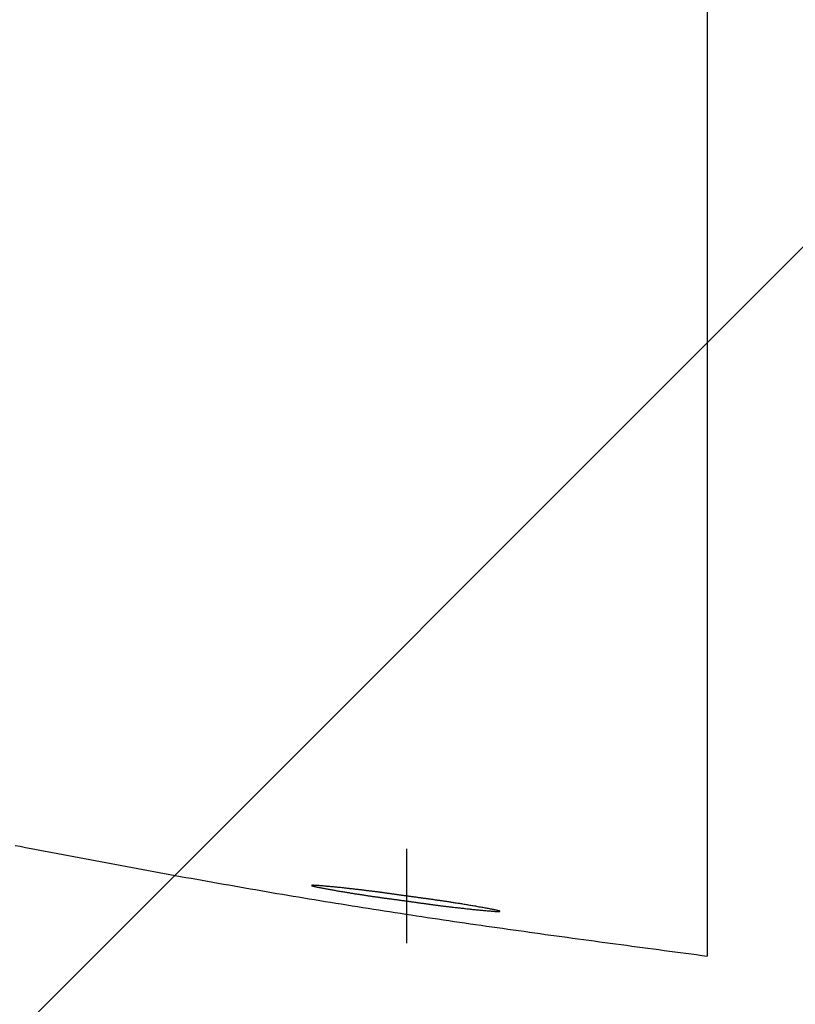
# Model space of a CAD drawing. Header units: millimetres. Extents: x -604189 to 881711, y -381903 to -7297.
# Tile 90 of 256: x -567273 to -567183, y -196213 to -196099. Entities that reach past the tile are written whole.
import ezdxf

# ---------------------------------------------------------------- set-up
doc = ezdxf.new("R2010")
doc.units = ezdxf.units.MM
doc.header["$LTSCALE"] = 100
doc.linetypes.add('CENTER', pattern=[2, 1.25, -0.25, 0.25, -0.25])
doc.layers.get('Defpoints').update_dxf_attribs({"color": 30})
doc.layers.add('OPIS', color=7, linetype='Continuous')
pattern_1 = [(45, (-296350.26, 111503), (-334.51454, 334.51454), []), (135, (-296350.26, 111503), (-334.51454, -334.51454), [])]

msp = doc.modelspace()

# ---------------------------------------------------------------- hatches: boundary and pattern name
at = {"layer": 'OPIS', "linetype": 'ByBlock', "lineweight": 13}
h = msp.add_hatch(dxfattribs=at)
h.set_pattern_fill('ANSI37', color=0, scale=149)
h.set_pattern_definition(pattern_1)
h.paths.add_polyline_path([(-565846.63, -200148.37), (-566196.82, -200149.35), (-566196.82, -200157.45), (-566296.82, -200157.45), (-566296.82, -200149.63), (-566746.82, -200150.88), (-566746.82, -201168.33, -0.414214), (-566403.89, -201511.27, -1), (-567089.76, -201511.27, -0.414214), (-566746.82, -201168.33), (-566746.82, -200936.87, -0.267949), (-567196.82, -200157.45), (-567296.82, -200157.45), (-567296.82, -200152.42), (-567606.81, -200153.28), (-567606.81, -201603.29), (-567556.81, -201603.15), (-567556.81, -205257.44), (-565846.45, -205257.44)])
h.paths.add_polyline_path([(-551636.82, -198396.29), (-576656.82, -198407.45), (-576656.82, -193157.45), (-579836.82, -193157.45), (-579836.82, -200437.45), (-570846.82, -200437.45), (-570846.82, -200053.17), (-551636.82, -200037.45)])
h.paths.add_polyline_path([(-566819.49, -205014.11), (-566583.78, -205014.11), (-566583.78, -204789.11), (-566819.49, -204789.11)], flags=24)
h.paths.add_polyline_path([(-566959.31, -200828.75), (-566427.17, -200828.75), (-566427.17, -200603.75), (-566959.31, -200603.75)], flags=24)
h.paths.add_polyline_path([(-566792.03, -202497.85), (-566276.91, -202497.85), (-566276.91, -202398.51), (-566792.03, -202398.51)], flags=24)
h.paths.add_polyline_path([(-566791.96, -202387.85), (-565854.55, -202387.85), (-565854.55, -202288.51), (-566791.96, -202288.51)], flags=24)
h.paths.add_polyline_path([(-567194.02, -202505.33), (-566857.34, -202505.33), (-566857.34, -202389.95), (-567194.02, -202389.95)], flags=24)
h.paths.add_polyline_path([(-567153.37, -202393.59), (-566996.4, -202393.59), (-566996.4, -202295.56), (-567153.37, -202295.56)], flags=24)
h.paths.add_polyline_path([(-566516.51, -200627.5), (-566516.51, -200287.8), (-566964.28, -200287.8), (-566964.28, -200627.5)], flags=24)
at = {"layer": 'OPIS', "linetype": 'ByBlock', "lineweight": 9}
h = msp.add_hatch(dxfattribs=at)
h.set_pattern_fill('ANSI37', color=0, scale=149)
h.set_pattern_definition(pattern_1)
edge = h.paths.add_edge_path()
edge.add_line((-551636.82, -193157.45), (-552906.82, -193157.45))
edge.add_line((-552906.82, -193157.45), (-552906.82, -193187.45))
edge.add_line((-552906.82, -193187.45), (-554281.47, -193187.45))
edge.add_line((-554281.47, -193187.45), (-554281.47, -193407.45))
edge.add_line((-554281.47, -193407.45), (-554641.47, -193407.45))
edge.add_line((-554641.47, -193407.45), (-554891.82, -193407.45))
edge.add_line((-554891.82, -193407.45), (-555251.82, -193407.45))
edge.add_line((-555251.82, -193407.45), (-555252.17, -193157.45))
edge.add_line((-555252.17, -193157.45), (-555156.82, -193407.45))
edge.add_line((-555156.82, -193407.45), (-555156.82, -196074.43))
edge.add_line((-555156.82, -196074.43), (-555036.82, -196074.43))
edge.add_line((-555036.82, -196074.43), (-555036.82, -196674.43))
edge.add_line((-555036.82, -196674.43), (-555036.82, -197274.43))
edge.add_line((-555036.82, -197274.43), (-555636.82, -197274.43))
edge.add_line((-555636.82, -197274.43), (-555636.82, -198296.53))
edge.add_line((-555636.82, -198296.53), (-555036.82, -198294.85))
edge.add_line((-555036.82, -198294.85), (-555036.82, -198287.45))
edge.add_line((-555036.82, -198287.45), (-554936.82, -198287.45))
edge.add_line((-554936.82, -198287.45), (-554936.82, -198294.57))
edge.add_line((-554936.82, -198294.57), (-554486.82, -198293.32))
edge.add_line((-554486.82, -198293.32), (-554486.82, -198292.45))
edge.add_line((-554486.82, -198292.45), (-554486.82, -197276.57))
edge.add_arc((-554486.82, -196933.63), 342.94, 180, 270, ccw=False)
edge.add_arc((-554486.82, -196933.63), 342.94, 0, 180, ccw=False)
edge.add_arc((-554486.82, -196933.63), 342.94, -90, 0, ccw=False)
edge.add_line((-554486.82, -197276.57), (-554486.82, -197508.02))
edge.add_arc((-554936.82, -198287.45), 900, 0, 60, ccw=False)
edge.add_line((-554036.82, -198287.45), (-553936.82, -198287.45))
edge.add_line((-553936.82, -198287.45), (-553936.82, -198291.78))
edge.add_line((-553936.82, -198291.78), (-551636.82, -198285.36))
edge.add_line((-551636.82, -198285.36), (-551636.82, -193157.45))
edge = h.paths.add_edge_path(flags=17)
edge.add_arc((-555292.82, -194555.64), 64, 0, 360)
edge = h.paths.add_edge_path(flags=17)
edge.add_arc((-555292.82, -194795.64), 64, 0, 360)
edge = h.paths.add_edge_path(flags=17)
edge.add_arc((-555532.82, -194555.64), 64, 0, 360)
edge = h.paths.add_edge_path(flags=17)
edge.add_arc((-555532.82, -194795.64), 64, 0, 360)
edge = h.paths.add_edge_path(flags=16)
edge.add_arc((-555445.58, -195632.92), 122.24, 0, 360)
edge = h.paths.add_edge_path(flags=17)
edge.add_arc((-555444.95, -195755.16), 131.84, -179.707, 0.293, ccw=False)
edge.add_line((-555576.79, -195755.83), (-555577.42, -195633.59))
edge.add_arc((-555445.58, -195632.92), 131.84, 0.293, 180.293, ccw=False)
edge.add_line((-555313.74, -195632.24), (-555313.11, -195754.48))
edge = h.paths.add_edge_path(flags=16)
edge.add_line((-555354.6, -195832.66), (-555410.52, -195781.15))
edge.add_arc((-555444.24, -195895.31), 119.04, 73.5483, 77.2527)
edge.add_line((-555417.97, -195779.21), (-555400.46, -195791.09))
edge.add_arc((-555397.93, -195789.13), 3.2, 66.437, 217.7638, ccw=False)
edge.add_arc((-555444.24, -195895.31), 119.04, 62.8362, 66.437, ccw=False)
edge.add_line((-555389.89, -195789.4), (-555332.2, -195793.32))
edge.add_arc((-555444.95, -195755.16), 119.04, 319.3761, 341.3001, ccw=False)
edge = h.paths.add_edge_path(flags=0)
edge.add_arc((-555445.16, -195715.33), 16, 0, 360)
edge = h.paths.add_edge_path(flags=16)
edge.add_line((-555494.83, -195789.59), (-555556.5, -195794.41))
edge.add_arc((-555553.52, -195795.57), 3.2, 158.7889, 200.417)
edge.add_arc((-555444.95, -195755.16), 119.04, 200.417, 219.8364)
edge.add_arc((-555533.9, -195829.36), 3.2, 219.8364, 346.9927)
edge.add_line((-555530.79, -195830.08), (-555488.51, -195790.33))
edge.add_arc((-555491.63, -195789.61), 3.2, 346.9927, 539.5529)
edge = h.paths.add_edge_path(flags=16)
edge.add_arc((-555444.95, -195755.16), 119.04, 258.764, 281.822, ccw=False)
edge.add_line((-555468.15, -195871.92), (-555480.16, -195865.08))
edge.add_arc((-555483.3, -195864.47), 3.2, 250.669, 348.8814, ccw=False)
edge.add_arc((-555444.95, -195755.16), 119.04, 229.6431, 250.669, ccw=False)
edge.add_line((-555522.04, -195845.87), (-555468.7, -195779.63))
edge.add_arc((-555459.18, -195767.57), 15.37, -52.9828, 231.7166, ccw=False)
edge.add_arc((-555446.75, -195779.5), 3.2, 91.2428, 186.0743, ccw=False)
edge.add_arc((-555444.24, -195895.31), 119.04, 88.1124, 91.2428, ccw=False)
edge.add_line((-555440.32, -195776.34), (-555420.57, -195871.67))
h.paths.add_polyline_path([(-554267.16, -198153.98), (-554267.16, -197814.28), (-554714.93, -197814.28), (-554714.93, -198153.98)], flags=17)
h.paths.add_polyline_path([(-553792.63, -195548.14), (-553277.51, -195548.14), (-553277.51, -195448.8), (-553792.63, -195448.8)], flags=16)
h.paths.add_polyline_path([(-553792.56, -195438.14), (-553058.93, -195438.14), (-553058.93, -195338.8), (-553792.56, -195338.8)], flags=16)
h.paths.add_polyline_path([(-554194.62, -195555.62), (-553808.22, -195555.62), (-553808.22, -195440.24), (-554194.62, -195440.24)], flags=16)
h.paths.add_polyline_path([(-554153.97, -195443.93), (-553947.26, -195443.93), (-553947.26, -195345.84), (-554153.97, -195345.84)], flags=16)
h.paths.add_polyline_path([(-554256.51, -198153.98), (-554256.51, -197814.28), (-554704.28, -197814.28), (-554704.28, -198153.98)], flags=17)
h.paths.add_polyline_path([(-569496.82, -196631.63), (-571696.82, -196631.63), (-571696.82, -198287.45), (-569496.82, -198287.45)])
h.paths.add_polyline_path([(-567176.82, -196631.63), (-569376.82, -196631.63), (-569376.82, -198287.45), (-567176.82, -198287.45)])
h.paths.add_polyline_path([(-569376.82, -196535.63), (-567176.82, -196535.63), (-567176.82, -193157.45), (-569376.82, -193157.45)])
edge = h.paths.add_edge_path()
edge.add_arc((-571534.47, -195440.24), 50, 180, 270.0022)
edge.add_line((-571534.47, -195490.24), (-571329.47, -195490.24))
edge.add_arc((-571329.47, -195440.24), 50, 270.0009, 360)
edge.add_line((-571279.47, -195440.24), (-571279.47, -194996.24))
edge.add_arc((-571329.47, -194996.24), 50, 0, 90.0004)
edge.add_line((-571329.47, -194946.24), (-571534.47, -194946.24))
edge.add_arc((-571534.47, -194996.24), 50, 90.0009, 180)
edge.add_line((-571584.47, -194996.24), (-571584.47, -195440.24))
h.paths.add_polyline_path([(-571696.82, -196535.63), (-569496.82, -196535.63), (-569496.82, -193157.45), (-571696.82, -193157.45)])
edge = h.paths.add_edge_path()
edge.add_arc((-571945.68, -193388.71), 50, 0, 90.0004)
edge.add_line((-571945.68, -193338.71), (-572150.68, -193338.71))
edge.add_arc((-572150.68, -193388.71), 50, 90.0009, 180)
edge.add_line((-572200.68, -193388.71), (-572200.68, -193832.71))
edge.add_arc((-572150.68, -193832.71), 50, 180, 270.0022)
edge.add_line((-572150.68, -193882.71), (-571945.68, -193882.71))
edge.add_arc((-571945.68, -193832.71), 50, 270.0009, 360)
edge.add_line((-571895.68, -193832.71), (-571895.68, -193388.71))
h.paths.add_polyline_path([(-571816.82, -198287.45), (-571816.82, -193157.45), (-573216.82, -193157.45), (-573216.82, -198287.45)])

# ---------------------------------------------------------------- linework, layer by layer
at = {"color": 0, "linetype": 'ByBlock'}
msp.add_lwpolyline([(-567192.99, -195867.24), (-567192.99, -196207.25)], dxfattribs=at)
at = {"color": 0}
for points in [[(-567273.05, -196194.45, 0), (-567272.44, -196194.56, 0), (-567271.82, -196194.68, 0), (-567271.2, -196194.8, 0), (-567270.58, -196194.92, 0), (-567269.97, -196195.04, 0), (-567269.35, -196195.16, 0), (-567268.73, -196195.28, 0), (-567268.11, -196195.39, 0), (-567267.49, -196195.51, 0), (-567266.88, -196195.63, 0), (-567266.26, -196195.74, 0), (-567265.64, -196195.86, 0), (-567265.02, -196195.98, 0), (-567264.41, -196196.1, 0), (-567263.79, -196196.21, 0), (-567263.17, -196196.33, 0), (-567262.55, -196196.44, 0), (-567261.93, -196196.56, 0), (-567261.32, -196196.67, 0), (-567260.7, -196196.79, 0), (-567260.08, -196196.9, 0), (-567259.46, -196197.02, 0), (-567258.84, -196197.13, 0), (-567258.23, -196197.25, 0), (-567257.61, -196197.36, 0), (-567256.99, -196197.47, 0), (-567256.37, -196197.59, 0), (-567255.75, -196197.7, 0), (-567255.13, -196197.81, 0), (-567254.51, -196197.93, 0), (-567253.9, -196198.04, 0), (-567253.28, -196198.15, 0), (-567252.66, -196198.26, 0), (-567252.04, -196198.37, 0), (-567251.42, -196198.48, 0), (-567250.8, -196198.59, 0), (-567250.18, -196198.7, 0), (-567249.56, -196198.81, 0), (-567248.95, -196198.92, 0), (-567248.33, -196199.03, 0), (-567247.71, -196199.14, 0), (-567247.09, -196199.25, 0), (-567246.47, -196199.36, 0), (-567245.85, -196199.46, 0), (-567245.23, -196199.57, 0), (-567244.61, -196199.68, 0), (-567243.99, -196199.78, 0), (-567243.37, -196199.89, 0), (-567242.75, -196200, 0), (-567242.13, -196200.1, 0), (-567241.51, -196200.21, 0), (-567240.89, -196200.31, 0), (-567240.27, -196200.41, 0), (-567239.65, -196200.52, 0), (-567239.03, -196200.62, 0), (-567238.41, -196200.72, 0), (-567237.79, -196200.83, 0), (-567237.17, -196200.93, 0), (-567236.55, -196201.03, 0), (-567235.93, -196201.13, 0), (-567235.31, -196201.23, 0), (-567234.69, -196201.33, 0), (-567234.07, -196201.43, 0), (-567233.45, -196201.53, 0), (-567232.83, -196201.63, 0), (-567232.21, -196201.73, 0), (-567231.59, -196201.82, 0), (-567230.97, -196201.92, 0), (-567230.35, -196202.02, 0), (-567229.72, -196202.11, 0), (-567229.1, -196202.21, 0), (-567228.48, -196202.31, 0), (-567227.86, -196202.4, 0), (-567227.24, -196202.5, 0), (-567226.62, -196202.59, 0), (-567226, -196202.68, 0), (-567225.37, -196202.78, 0), (-567224.75, -196202.87, 0), (-567224.13, -196202.96, 0), (-567223.51, -196203.05, 0), (-567222.89, -196203.15, 0), (-567222.27, -196203.24, 0), (-567221.64, -196203.33, 0), (-567221.02, -196203.42, 0), (-567220.4, -196203.51, 0), (-567219.78, -196203.6, 0), (-567219.15, -196203.69, 0), (-567218.53, -196203.78, 0), (-567217.91, -196203.87, 0), (-567217.29, -196203.95, 0), (-567216.67, -196204.04, 0), (-567216.04, -196204.13, 0), (-567215.42, -196204.22, 0), (-567214.8, -196204.31, 0), (-567214.18, -196204.39, 0), (-567213.55, -196204.48, 0), (-567212.93, -196204.57, 0), (-567212.31, -196204.65, 0), (-567211.68, -196204.74, 0), (-567211.06, -196204.82, 0), (-567210.44, -196204.91, 0), (-567209.82, -196205, 0), (-567209.19, -196205.08, 0), (-567208.57, -196205.17, 0), (-567207.95, -196205.25, 0), (-567207.32, -196205.34, 0), (-567206.7, -196205.42, 0), (-567206.08, -196205.5, 0), (-567205.45, -196205.59, 0), (-567204.83, -196205.67, 0), (-567204.21, -196205.76, 0), (-567203.59, -196205.84, 0), (-567202.96, -196205.92, 0), (-567202.34, -196206.01, 0), (-567201.72, -196206.09, 0), (-567201.09, -196206.17, 0), (-567200.47, -196206.26, 0), (-567199.85, -196206.34, 0), (-567199.22, -196206.42, 0), (-567198.6, -196206.51, 0), (-567197.98, -196206.59, 0), (-567197.35, -196206.67, 0), (-567196.73, -196206.75, 0), (-567196.11, -196206.84, 0), (-567195.48, -196206.92, 0), (-567194.86, -196207, 0), (-567194.24, -196207.08, 0), (-567193.61, -196207.17, 0), (-567192.99, -196207.25, 0)], [(-567227.86, -196200.3, 0), (-567227.93, -196200.29, 0), (-567227.99, -196200.28, 0), (-567228.06, -196200.27, 0), (-567228.12, -196200.26, 0), (-567228.19, -196200.25, 0), (-567228.26, -196200.24, 0), (-567228.32, -196200.23, 0), (-567228.39, -196200.22, 0), (-567228.46, -196200.21, 0), (-567228.52, -196200.21, 0), (-567228.59, -196200.2, 0), (-567228.65, -196200.19, 0), (-567228.72, -196200.18, 0), (-567228.79, -196200.17, 0), (-567228.86, -196200.16, 0), (-567228.92, -196200.15, 0), (-567228.99, -196200.14, 0), (-567229.06, -196200.13, 0), (-567229.12, -196200.12, 0), (-567229.19, -196200.11, 0), (-567229.26, -196200.1, 0), (-567229.33, -196200.09, 0), (-567229.4, -196200.08, 0), (-567229.47, -196200.07, 0), (-567229.54, -196200.06, 0), (-567229.6, -196200.05, 0), (-567229.67, -196200.04, 0), (-567229.74, -196200.03, 0), (-567229.81, -196200.02, 0), (-567229.88, -196200.01, 0), (-567229.96, -196200, 0), (-567230.03, -196199.99, 0), (-567230.1, -196199.98, 0), (-567230.17, -196199.97, 0), (-567230.24, -196199.96, 0), (-567230.31, -196199.95, 0), (-567230.39, -196199.94, 0), (-567230.46, -196199.93, 0), (-567230.53, -196199.92, 0), (-567230.61, -196199.91, 0), (-567230.68, -196199.9, 0), (-567230.76, -196199.89, 0), (-567230.83, -196199.88, 0), (-567230.91, -196199.87, 0), (-567230.98, -196199.86, 0), (-567231.06, -196199.85, 0), (-567231.14, -196199.84, 0), (-567231.22, -196199.83, 0), (-567231.29, -196199.82, 0), (-567231.37, -196199.81, 0), (-567231.45, -196199.8, 0), (-567231.53, -196199.79, 0), (-567231.61, -196199.78, 0), (-567231.69, -196199.77, 0), (-567231.77, -196199.76, 0), (-567231.86, -196199.75, 0), (-567231.94, -196199.74, 0), (-567232.02, -196199.73, 0), (-567232.11, -196199.72, 0), (-567232.19, -196199.71, 0), (-567232.27, -196199.7, 0), (-567232.36, -196199.69, 0), (-567232.45, -196199.68, 0), (-567232.53, -196199.67, 0), (-567232.62, -196199.66, 0), (-567232.71, -196199.64, 0), (-567232.8, -196199.63, 0), (-567232.89, -196199.62, 0), (-567232.98, -196199.61, 0), (-567233.07, -196199.6, 0), (-567233.16, -196199.59, 0), (-567233.25, -196199.58, 0), (-567233.35, -196199.57, 0), (-567233.44, -196199.56, 0), (-567233.54, -196199.55, 0), (-567233.63, -196199.54, 0), (-567233.73, -196199.52, 0), (-567233.82, -196199.51, 0), (-567233.92, -196199.5, 0), (-567234.02, -196199.49, 0), (-567234.12, -196199.48, 0), (-567234.22, -196199.47, 0), (-567234.32, -196199.46, 0), (-567234.42, -196199.45, 0), (-567234.53, -196199.44, 0), (-567234.63, -196199.42, 0), (-567234.74, -196199.41, 0), (-567234.84, -196199.4, 0), (-567234.95, -196199.39, 0), (-567235.06, -196199.38, 0), (-567235.17, -196199.37, 0), (-567235.27, -196199.36, 0), (-567235.39, -196199.34, 0), (-567235.5, -196199.33, 0), (-567235.61, -196199.32, 0), (-567235.72, -196199.31, 0), (-567235.84, -196199.3, 0), (-567235.95, -196199.29, 0), (-567236.07, -196199.28, 0), (-567236.18, -196199.26, 0), (-567236.3, -196199.25, 0), (-567236.41, -196199.24, 0), (-567236.52, -196199.23, 0), (-567236.64, -196199.22, 0), (-567236.75, -196199.21, 0), (-567236.86, -196199.2, 0), (-567236.97, -196199.19, 0), (-567237.08, -196199.18, 0), (-567237.19, -196199.17, 0), (-567237.29, -196199.16, 0), (-567237.4, -196199.15, 0), (-567237.5, -196199.14, 0), (-567237.6, -196199.13, 0), (-567237.69, -196199.13, 0), (-567237.79, -196199.12, 0), (-567237.88, -196199.11, 0), (-567237.96, -196199.11, 0), (-567238.05, -196199.1, 0), (-567238.13, -196199.09, 0), (-567238.2, -196199.09, 0), (-567238.27, -196199.09, 0), (-567238.34, -196199.08, 0), (-567238.41, -196199.08, 0), (-567238.47, -196199.08, 0), (-567238.52, -196199.07, 0), (-567238.57, -196199.07, 0), (-567238.61, -196199.07, 0), (-567238.65, -196199.07, 0), (-567238.68, -196199.08, 0), (-567238.71, -196199.08, 0), (-567238.73, -196199.08, 0), (-567238.75, -196199.08, 0), (-567238.76, -196199.09, 0), (-567238.76, -196199.09, 0), (-567238.75, -196199.1, 0), (-567238.74, -196199.11, 0), (-567238.73, -196199.12, 0), (-567238.7, -196199.13, 0), (-567238.68, -196199.14, 0), (-567238.64, -196199.15, 0), (-567238.6, -196199.16, 0), (-567238.56, -196199.17, 0), (-567238.51, -196199.18, 0), (-567238.45, -196199.19, 0), (-567238.39, -196199.21, 0), (-567238.33, -196199.22, 0), (-567238.26, -196199.24, 0), (-567238.18, -196199.25, 0), (-567238.11, -196199.27, 0), (-567238.03, -196199.29, 0), (-567237.94, -196199.3, 0), (-567237.86, -196199.32, 0), (-567237.77, -196199.34, 0), (-567237.67, -196199.36, 0), (-567237.58, -196199.37, 0), (-567237.48, -196199.39, 0), (-567237.38, -196199.41, 0), (-567237.27, -196199.43, 0), (-567237.17, -196199.45, 0), (-567237.06, -196199.47, 0), (-567236.95, -196199.49, 0), (-567236.84, -196199.51, 0), (-567236.73, -196199.53, 0), (-567236.62, -196199.55, 0), (-567236.51, -196199.57, 0), (-567236.4, -196199.59, 0), (-567236.28, -196199.61, 0), (-567236.17, -196199.63, 0), (-567236.05, -196199.65, 0), (-567235.94, -196199.67, 0), (-567235.82, -196199.69, 0), (-567235.71, -196199.71, 0), (-567235.6, -196199.73, 0), (-567235.49, -196199.75, 0), (-567235.38, -196199.77, 0), (-567235.27, -196199.78, 0), (-567235.16, -196199.8, 0), (-567235.05, -196199.82, 0), (-567234.94, -196199.84, 0), (-567234.84, -196199.86, 0), (-567234.73, -196199.87, 0), (-567234.63, -196199.89, 0), (-567234.52, -196199.91, 0), (-567234.42, -196199.92, 0), (-567234.32, -196199.94, 0), (-567234.22, -196199.96, 0), (-567234.12, -196199.97, 0), (-567234.02, -196199.99, 0), (-567233.92, -196200.01, 0), (-567233.83, -196200.02, 0), (-567233.73, -196200.04, 0), (-567233.63, -196200.05, 0), (-567233.54, -196200.07, 0), (-567233.44, -196200.08, 0), (-567233.35, -196200.1, 0), (-567233.26, -196200.11, 0), (-567233.16, -196200.13, 0), (-567233.07, -196200.14, 0), (-567232.98, -196200.15, 0), (-567232.89, -196200.17, 0), (-567232.8, -196200.18, 0), (-567232.72, -196200.19, 0), (-567232.63, -196200.21, 0), (-567232.54, -196200.22, 0), (-567232.45, -196200.23, 0), (-567232.37, -196200.25, 0), (-567232.28, -196200.26, 0), (-567232.2, -196200.27, 0), (-567232.11, -196200.28, 0), (-567232.03, -196200.3, 0), (-567231.95, -196200.31, 0), (-567231.86, -196200.32, 0), (-567231.78, -196200.33, 0), (-567231.7, -196200.35, 0), (-567231.62, -196200.36, 0), (-567231.54, -196200.37, 0), (-567231.46, -196200.38, 0), (-567231.38, -196200.39, 0), (-567231.3, -196200.4, 0), (-567231.23, -196200.41, 0), (-567231.15, -196200.42, 0), (-567231.07, -196200.44, 0), (-567231, -196200.45, 0)], [(-567231, -196200.45, 0), (-567230.9, -196200.46, 0), (-567230.81, -196200.47, 0), (-567230.72, -196200.49, 0), (-567230.63, -196200.5, 0), (-567230.53, -196200.51, 0), (-567230.44, -196200.52, 0), (-567230.36, -196200.54, 0), (-567230.27, -196200.55, 0), (-567230.18, -196200.56, 0), (-567230.09, -196200.57, 0), (-567230, -196200.58, 0), (-567229.91, -196200.6, 0), (-567229.83, -196200.61, 0), (-567229.74, -196200.62, 0), (-567229.66, -196200.63, 0), (-567229.57, -196200.64, 0), (-567229.49, -196200.65, 0), (-567229.4, -196200.66, 0), (-567229.32, -196200.68, 0), (-567229.23, -196200.69, 0), (-567229.15, -196200.7, 0), (-567229.07, -196200.71, 0), (-567228.98, -196200.72, 0), (-567228.9, -196200.73, 0), (-567228.82, -196200.74, 0), (-567228.74, -196200.75, 0), (-567228.66, -196200.76, 0), (-567228.57, -196200.78, 0), (-567228.49, -196200.79, 0), (-567228.41, -196200.8, 0), (-567228.33, -196200.81, 0), (-567228.25, -196200.82, 0), (-567228.17, -196200.83, 0), (-567228.09, -196200.84, 0), (-567228, -196200.85, 0), (-567227.92, -196200.86, 0), (-567227.84, -196200.88, 0), (-567227.76, -196200.89, 0), (-567227.68, -196200.9, 0), (-567227.6, -196200.91, 0), (-567227.52, -196200.92, 0), (-567227.44, -196200.93, 0), (-567227.36, -196200.94, 0), (-567227.27, -196200.95, 0), (-567227.19, -196200.97, 0), (-567227.11, -196200.98, 0), (-567227.03, -196200.99, 0), (-567226.95, -196201, 0), (-567226.86, -196201.01, 0), (-567226.78, -196201.02, 0), (-567226.7, -196201.03, 0), (-567226.62, -196201.05, 0), (-567226.53, -196201.06, 0), (-567226.45, -196201.07, 0), (-567226.37, -196201.08, 0), (-567226.28, -196201.09, 0), (-567226.2, -196201.11, 0), (-567226.11, -196201.12, 0), (-567226.03, -196201.13, 0), (-567225.94, -196201.14, 0), (-567225.85, -196201.15, 0), (-567225.77, -196201.17, 0), (-567225.68, -196201.18, 0), (-567225.59, -196201.19, 0), (-567225.5, -196201.2, 0), (-567225.41, -196201.21, 0), (-567225.32, -196201.23, 0), (-567225.23, -196201.24, 0), (-567225.14, -196201.25, 0), (-567225.05, -196201.26, 0), (-567224.96, -196201.28, 0), (-567224.87, -196201.29, 0), (-567224.77, -196201.3, 0), (-567224.68, -196201.31, 0), (-567224.58, -196201.33, 0), (-567224.49, -196201.34, 0), (-567224.39, -196201.35, 0), (-567224.3, -196201.36, 0), (-567224.2, -196201.38, 0), (-567224.1, -196201.39, 0), (-567224, -196201.4, 0), (-567223.9, -196201.41, 0), (-567223.8, -196201.43, 0), (-567223.7, -196201.44, 0), (-567223.59, -196201.45, 0), (-567223.49, -196201.47, 0), (-567223.38, -196201.48, 0), (-567223.28, -196201.49, 0), (-567223.17, -196201.51, 0), (-567223.06, -196201.52, 0), (-567222.96, -196201.53, 0), (-567222.85, -196201.54, 0), (-567222.73, -196201.56, 0), (-567222.62, -196201.57, 0), (-567222.51, -196201.58, 0), (-567222.39, -196201.6, 0), (-567222.28, -196201.61, 0), (-567222.16, -196201.63, 0), (-567222.04, -196201.64, 0), (-567221.93, -196201.65, 0), (-567221.81, -196201.67, 0), (-567221.68, -196201.68, 0), (-567221.56, -196201.69, 0), (-567221.44, -196201.71, 0), (-567221.31, -196201.72, 0), (-567221.19, -196201.73, 0), (-567221.06, -196201.75, 0), (-567220.93, -196201.76, 0), (-567220.8, -196201.78, 0), (-567220.67, -196201.79, 0), (-567220.53, -196201.8, 0), (-567220.4, -196201.82, 0), (-567220.26, -196201.83, 0), (-567220.12, -196201.85, 0), (-567219.98, -196201.86, 0), (-567219.84, -196201.88, 0), (-567219.7, -196201.89, 0), (-567219.56, -196201.9, 0), (-567219.42, -196201.92, 0), (-567219.28, -196201.93, 0), (-567219.14, -196201.94, 0), (-567219, -196201.96, 0), (-567218.86, -196201.97, 0), (-567218.73, -196201.98, 0), (-567218.59, -196201.99, 0), (-567218.46, -196202.01, 0), (-567218.34, -196202.02, 0), (-567218.21, -196202.03, 0), (-567218.09, -196202.04, 0), (-567217.98, -196202.05, 0), (-567217.86, -196202.06, 0), (-567217.76, -196202.06, 0), (-567217.65, -196202.07, 0), (-567217.56, -196202.08, 0), (-567217.47, -196202.08, 0), (-567217.38, -196202.09, 0), (-567217.3, -196202.09, 0), (-567217.23, -196202.09, 0), (-567217.17, -196202.1, 0), (-567217.11, -196202.1, 0), (-567217.07, -196202.1, 0), (-567217.03, -196202.09, 0), (-567217, -196202.09, 0), (-567216.98, -196202.09, 0), (-567216.96, -196202.08, 0), (-567216.96, -196202.07, 0), (-567216.97, -196202.07, 0), (-567216.99, -196202.06, 0), (-567217.02, -196202.04, 0), (-567217.05, -196202.03, 0), (-567217.1, -196202.02, 0), (-567217.15, -196202.01, 0), (-567217.21, -196201.99, 0), (-567217.28, -196201.97, 0), (-567217.35, -196201.96, 0), (-567217.43, -196201.94, 0), (-567217.52, -196201.92, 0), (-567217.61, -196201.9, 0), (-567217.71, -196201.88, 0), (-567217.82, -196201.86, 0), (-567217.92, -196201.84, 0), (-567218.04, -196201.82, 0), (-567218.16, -196201.79, 0), (-567218.28, -196201.77, 0), (-567218.4, -196201.75, 0), (-567218.53, -196201.72, 0), (-567218.66, -196201.7, 0), (-567218.8, -196201.67, 0), (-567218.93, -196201.65, 0), (-567219.07, -196201.63, 0), (-567219.21, -196201.6, 0), (-567219.35, -196201.58, 0), (-567219.49, -196201.55, 0), (-567219.63, -196201.53, 0), (-567219.77, -196201.5, 0), (-567219.91, -196201.48, 0), (-567220.05, -196201.45, 0), (-567220.19, -196201.43, 0), (-567220.32, -196201.41, 0), (-567220.46, -196201.39, 0), (-567220.59, -196201.36, 0), (-567220.72, -196201.34, 0), (-567220.85, -196201.32, 0), (-567220.98, -196201.3, 0), (-567221.11, -196201.28, 0), (-567221.24, -196201.26, 0), (-567221.36, -196201.23, 0), (-567221.49, -196201.21, 0), (-567221.61, -196201.19, 0), (-567221.73, -196201.17, 0), (-567221.85, -196201.16, 0), (-567221.97, -196201.14, 0), (-567222.09, -196201.12, 0), (-567222.21, -196201.1, 0), (-567222.32, -196201.08, 0), (-567222.44, -196201.06, 0), (-567222.55, -196201.05, 0), (-567222.66, -196201.03, 0), (-567222.77, -196201.01, 0), (-567222.88, -196200.99, 0), (-567222.99, -196200.98, 0), (-567223.1, -196200.96, 0), (-567223.21, -196200.94, 0), (-567223.31, -196200.93, 0), (-567223.42, -196200.91, 0), (-567223.52, -196200.9, 0), (-567223.63, -196200.88, 0), (-567223.73, -196200.87, 0), (-567223.83, -196200.85, 0), (-567223.93, -196200.84, 0), (-567224.03, -196200.82, 0), (-567224.13, -196200.81, 0), (-567224.23, -196200.79, 0), (-567224.32, -196200.78, 0), (-567224.42, -196200.77, 0), (-567224.52, -196200.75, 0), (-567224.61, -196200.74, 0), (-567224.7, -196200.73, 0), (-567224.8, -196200.71, 0), (-567224.89, -196200.7, 0), (-567224.98, -196200.69, 0), (-567225.08, -196200.67, 0), (-567225.17, -196200.66, 0), (-567225.26, -196200.65, 0), (-567225.35, -196200.64, 0), (-567225.44, -196200.62, 0), (-567225.52, -196200.61, 0), (-567225.61, -196200.6, 0), (-567225.7, -196200.59, 0), (-567225.79, -196200.58, 0), (-567225.87, -196200.56, 0), (-567225.96, -196200.55, 0), (-567226.05, -196200.54, 0), (-567226.13, -196200.53, 0), (-567226.22, -196200.52, 0), (-567226.3, -196200.51, 0), (-567226.38, -196200.5, 0), (-567226.47, -196200.48, 0), (-567226.55, -196200.47, 0), (-567226.64, -196200.46, 0), (-567226.72, -196200.45, 0), (-567226.8, -196200.44, 0), (-567226.88, -196200.43, 0), (-567226.97, -196200.42, 0), (-567227.05, -196200.41, 0), (-567227.13, -196200.4, 0), (-567227.21, -196200.39, 0), (-567227.29, -196200.37, 0), (-567227.37, -196200.36, 0), (-567227.46, -196200.35, 0), (-567227.54, -196200.34, 0), (-567227.62, -196200.33, 0), (-567227.7, -196200.32, 0), (-567227.78, -196200.31, 0), (-567227.86, -196200.3, 0)]]:
    msp.add_polyline3d(points, dxfattribs=at)
at = {"layer": 'Defpoints', "color": 0, "linetype": 'CENTER'}
msp.add_lwpolyline([(-567227.78, -196194.86), (-567227.78, -196205.78)], dxfattribs=at)

doc.saveas('drawing.dxf')
